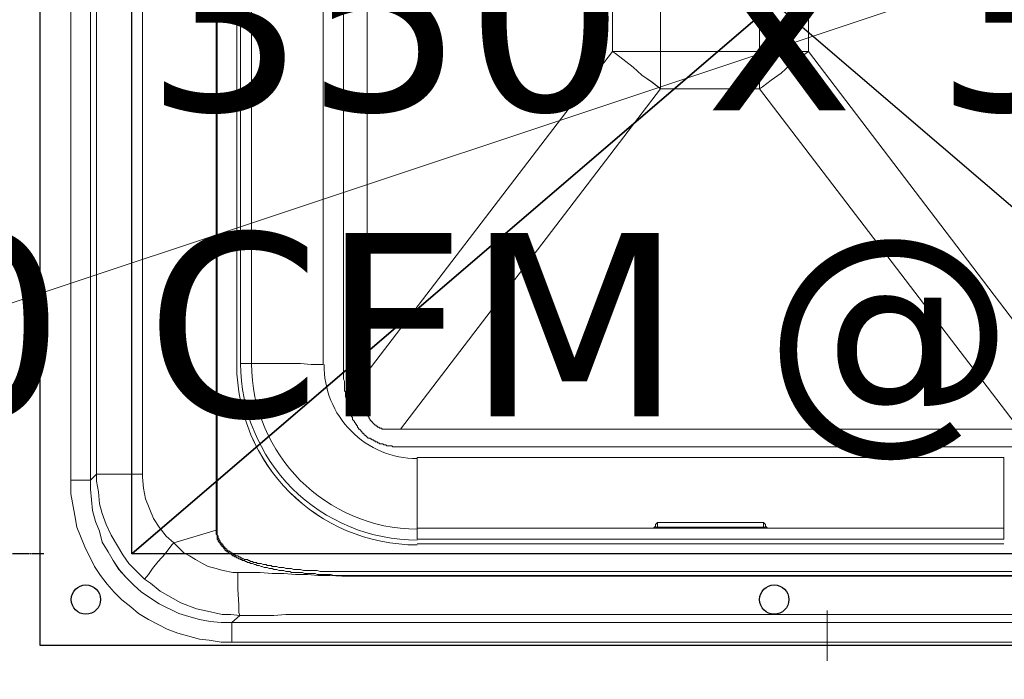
# Model space of a CAD drawing. Header units: millimetres. Extents: x -125266 to 274256, y -711690 to -301689.
# Tile 172 of 256: x -51412 to -51143, y -361779 to -361599. Entities that reach past the tile are written whole.
import ezdxf

# ---------------------------------------------------------------- set-up
doc = ezdxf.new("R2010")
doc.units = ezdxf.units.MM
doc.header["$PDMODE"] = 98
doc.linetypes.add('CONTINOUS', pattern=[0])
doc.linetypes.add('HIDDEN2', pattern=[0.1875, 0.125, -0.0625])
doc.layers.get('Defpoints').update_dxf_attribs({"lineweight": 5})
for name, color, linetype, lineweight in [('ARCH', 7, 'Continuous', 0), ('Equipment', 8, 'Continuous', 0), ('HOOD', 6, 'Continuous', 0), ('Legend', 5, 'Continuous', 0), ('MEPTEK HVAC-Kitchen Exhaust Air Duct', 30, 'Continuous', 30), ('MEPTEK HVAC-Kitchen Fresh Air Duct', 3, 'Continuous', 30), ('MEPTEK SA DUCT', 6, 'Continuous', 9), ('MEPTEK-TEXT1', 7, 'Continuous', 30)]:
    doc.layers.add(name, color=color, linetype=linetype, lineweight=lineweight)
for name, color, linetype in [('Light Equipment', 8, 'Continuous'), ('Model_Top', 7, 'Continuous'), ('RACK', 7, 'Continuous')]:
    doc.layers.add(name, color=color, linetype=linetype)
doc.styles.add('REVAC', font='verdana.ttf', dxfattribs={"height": 50})
doc.styles.get("Standard").update_dxf_attribs({"font": 'ARIALN.TTF'})
doc.styles.add('Times New Roman', font='times.ttf', dxfattribs={"height": 150})
doc.dimstyles.new('ARA-125', dxfattribs={"dimtxt": 200, "dimasz": 75, "dimexe": 0, "dimexo": 75, "dimgap": 7.5, "dimtad": 0, "dimdec": 0, "dimrnd": 5, "dimdsep": 46, "dimtxsty": 'Times New Roman', "dimblk": 'ARCHTICK', "dimcen": 56.25, "dimdle": 56.25, "dimclrd": 256, "dimclre": 256, "dimclrt": 256, "dimazin": 3, "dimtfac": 1, "dimtdec": 0, "dimtix": 1, "dimtmove": 1, "dimatfit": 3, "dimfxl": 0, "dimtolj": 1, "dimlwd": -1, "dimlwe": 0, "dimarcsym": 0})
doc.dimstyles.new('Copy of Standard', dxfattribs={"dimtxt": 70, "dimasz": 42, "dimexe": 24, "dimexo": 24, "dimgap": 24, "dimtad": 1, "dimtoh": 1, "dimdec": 0, "dimzin": 0, "dimdsep": 46, "dimtxsty": 'Standard', "dimcen": 0.09, "dimadec": 0, "dimazin": 0, "dimtfac": 1, "dimtdec": 0, "dimtofl": 0, "dimtmove": 0, "dimatfit": 3, "dimfxl": 0, "dimtolj": 1, "dimtzin": 0, "dimarcsym": 0})

# ---------------------------------------------------------------- blocks, each defined once
blk = doc.blocks.new('A$Cd18de8f6')
at = {"layer": 'Equipment'}
for points in [[(631.93, 644.49), (631.93, 630.86)], [(425.92, 122.91), (425.92, 595.32), (425.92, 599.06), (426.99, 604.94), (427.53, 608.15), (429.66, 613.49), (432.34, 618.84), (433.94, 621.24), (435.81, 623.65), (437.68, 625.79), (439.82, 627.92), (442.22, 629.79), (444.36, 631.66), (447.03, 633.27), (449.7, 634.6), (452.11, 635.94), (455.05, 637.01), (460.93, 638.61), (463.6, 638.88), (466.8, 639.41), (469.74, 639.41), (730.27, 639.41)], [(471.35, 620.44), (471.35, 624.98), (471.61, 629.26), (471.61, 631.4), (471.88, 632.2), (481.23, 632.2), (484.44, 631.93), (501.01, 631.93), (699, 631.93), (714.77, 631.93), (717.97, 632.2), (728.39, 632.2), (730.27, 634.07), (469.74, 634.07), (469.74, 639.41)], [(445.96, 622.31), (447.57, 623.38), (450.24, 625.52), (455.85, 628.72), (460.12, 630.33), (462.26, 630.86), (467.07, 631.93), (469.48, 631.93), (471.88, 632.2), (469.74, 634.07), (466.8, 634.07), (463.87, 633.8), (460.93, 633.27), (457.99, 632.47), (455.32, 631.66), (449.97, 628.99), (445.16, 625.79), (443.02, 623.91), (440.89, 621.78), (439.02, 619.64), (437.41, 617.23), (436.08, 614.83), (434.47, 612.16), (433.67, 609.22), (432.6, 606.55), (431.8, 603.61), (431.53, 600.67), (431.27, 597.73), (431.27, 595.32), (425.92, 595.32)], [(445.43, 593.72), (445.43, 204.94), (445.43, 176.62)], [(465.74, 608.95), (465.74, 301.4)], [(465.47, 301.4), (465.47, 608.95), (453.98, 612.42), (456.65, 615.1), (458.25, 615.9), (459.86, 616.97), (461.73, 618.04), (463.33, 618.84), (465.47, 619.37), (466.27, 619.64), (467.34, 619.91), (470.01, 620.44), (471.35, 620.44), (477.49, 620.44), (480.7, 620.71), (483.91, 620.71), (487.11, 620.98), (490.32, 620.98), (493.26, 621.24), (496.46, 621.24), (499.67, 621.51), (501.01, 621.51)], [(502.08, 621.24), (497.53, 621.24), (496.73, 620.98), (492.99, 620.98), (492.46, 620.71), (489.52, 620.71), (488.98, 620.44), (486.04, 620.44), (485.51, 620.17), (484.44, 620.17), (483.91, 619.91), (482.57, 619.91), (482.04, 619.64), (481.23, 619.64), (480.7, 619.37), (479.9, 619.37), (479.36, 619.1), (478.56, 619.1), (478.03, 618.84), (477.76, 618.84), (477.23, 618.57), (476.69, 618.57), (476.16, 618.3), (475.89, 618.3), (475.36, 618.04), (474.82, 618.04), (474.55, 617.77), (474.02, 617.77), (473.75, 617.5), (473.48, 617.5), (473.22, 617.23), (472.68, 617.23), (472.42, 616.97), (472.15, 616.97), (471.88, 616.7), (471.61, 616.7), (471.35, 616.43), (471.08, 616.43), (470.81, 616.17), (470.55, 616.17), (470.28, 615.9), (470.01, 615.9), (469.74, 615.63), (469.48, 615.36), (469.21, 615.36), (468.68, 614.83), (468.41, 614.83), (468.41, 614.56), (468.14, 614.56), (467.87, 614.3), (467.87, 614.03), (467.61, 614.03), (467.61, 613.76), (467.34, 613.49), (467.07, 613.49), (467.07, 613.23), (466.8, 613.23), (466.8, 612.96), (466.54, 612.69), (466.54, 612.42), (466.27, 612.42), (466.27, 612.16), (466, 611.89), (466, 611.62), (465.74, 611.36), (465.74, 610.29), (465.47, 610.02), (465.47, 608.95), (465.74, 608.95), (465.74, 610.29), (466, 610.55), (466, 611.09), (466.27, 611.36), (466.27, 611.62), (466.54, 611.89), (466.54, 612.16), (467.07, 612.69), (467.07, 612.96), (467.34, 612.96), (467.34, 613.23), (467.61, 613.49), (467.87, 613.49), (467.87, 613.76), (468.14, 614.03), (468.41, 614.03), (468.41, 614.3), (468.68, 614.56), (468.94, 614.56), (469.21, 614.83), (469.48, 614.83), (469.48, 615.1), (469.74, 615.1), (470.01, 615.36), (470.28, 615.63), (470.55, 615.63), (470.81, 615.9), (471.35, 615.9), (471.61, 616.17), (471.88, 616.17), (472.15, 616.43), (472.42, 616.43), (472.68, 616.7), (472.95, 616.7), (473.22, 616.97), (474.02, 616.97), (474.29, 617.23), (474.55, 617.23), (474.82, 617.5), (475.36, 617.5), (475.62, 617.77), (476.42, 617.77), (476.69, 618.04), (477.76, 618.04), (478.29, 618.3), (479.1, 618.3), (479.36, 618.57), (480.43, 618.57), (480.7, 618.84), (482.04, 618.84), (482.57, 619.1), (483.91, 619.1), (484.44, 619.37), (486.04, 619.37), (486.58, 619.64), (488.45, 619.64), (489.25, 619.91), (492.99, 619.91), (493.79, 620.17), (502.08, 620.17), (698.2, 620.17)], [(520.24, 612.69), (680.03, 612.69)], [(680.03, 608.42), (520.24, 608.42)], [(615.64, 608.42), (615.1, 607.88), (615.1, 607.35), (614.57, 606.81), (585.71, 606.81), (585.17, 607.35), (585.17, 607.88), (584.64, 608.42)], [(585.17, 607.88), (585.17, 608.15), (614.57, 608.15), (614.57, 606.81)], [(585.71, 606.81), (585.71, 608.15), (585.71, 608.42)], [(614.57, 608.42), (614.57, 608.15), (615.1, 608.15), (615.1, 607.88)], [(431.27, 122.91), (431.27, 595.32), (432.87, 593.72), (432.87, 204.94), (432.87, 124.52)], [(500.2, 305.95), (500.2, 565.93), (500.2, 567.8), (500.47, 568.34), (500.47, 571.01), (500.74, 571.28), (500.74, 572.61), (501.01, 572.88), (501.01, 573.95), (501.27, 574.22), (501.27, 574.75), (501.54, 575.28), (501.54, 575.82), (501.81, 576.09), (501.81, 576.62), (502.08, 576.89), (502.08, 577.42), (502.34, 577.69), (502.34, 577.96), (502.61, 578.22), (502.61, 578.76), (503.14, 579.29), (503.14, 579.56), (503.41, 579.83), (503.41, 580.09), (503.68, 580.09), (503.68, 580.36), (503.95, 580.63), (503.95, 580.9), (504.21, 581.16), (504.21, 581.43), (504.48, 581.43), (504.75, 581.7), (505.01, 581.96), (505.28, 582.23), (505.28, 582.5), (505.55, 582.5), (505.82, 582.77), (505.82, 583.03), (506.08, 583.03), (506.88, 583.83), (507.42, 583.83), (507.42, 584.1), (507.69, 584.1), (507.95, 584.37), (508.22, 584.37), (508.49, 584.64), (508.76, 584.64), (508.76, 584.9), (509.29, 584.9), (509.56, 585.17), (509.82, 585.17), (510.09, 585.44), (510.89, 585.44), (511.16, 585.7), (511.69, 585.7), (511.96, 585.97), (513.3, 585.97), (513.56, 586.24), (515.7, 586.24), (684.31, 586.24)], [(506.62, 305.95), (506.62, 565.93), (506.62, 567), (506.35, 567.27), (506.35, 568.87), (506.08, 569.41), (506.08, 574.75), (506.35, 575.02), (506.35, 576.35), (506.62, 576.35), (506.62, 577.42), (506.88, 577.69), (506.88, 577.96), (507.15, 578.22), (507.15, 578.49), (507.42, 578.76), (507.42, 579.02), (507.69, 579.02), (507.69, 579.29), (507.95, 579.29), (507.95, 579.56), (508.76, 580.36), (509.02, 580.36), (509.02, 580.63), (509.29, 580.63), (509.56, 580.9), (509.82, 580.9), (510.09, 581.16), (510.63, 581.16), (510.63, 581.43), (515.7, 581.43), (684.31, 581.43)], [(693.39, 305.95), (626.86, 393.32), (626.06, 392.79), (623.65, 390.92), (620.98, 389.04), (618.57, 386.91), (615.9, 385.04), (613.5, 383.17), (613.5, 393.32), (613.5, 478.56), (613.5, 488.71), (586.51, 488.71), (515.7, 581.43)], [(693.39, 565.93), (626.86, 478.56), (626.86, 393.32), (586.51, 393.32), (586.51, 383.17), (585.98, 383.7), (583.57, 385.57), (580.9, 387.44), (578.49, 389.31), (575.82, 391.45), (573.42, 393.32), (573.42, 478.56), (586.51, 478.56), (613.5, 478.56), (626.86, 478.56), (624.19, 480.43), (621.78, 482.3), (619.38, 484.44), (616.7, 486.31), (614.3, 488.18), (613.5, 488.71), (684.31, 581.43)], [(506.62, 565.93), (573.42, 478.56), (574.22, 479.09), (579.03, 482.83), (581.43, 484.97), (584.11, 486.84), (586.51, 488.71), (586.51, 478.56), (586.51, 393.32), (573.42, 393.32), (506.62, 305.95)]]:
    blk.add_lwpolyline(points, dxfattribs=at)
for points in [[(453.98, 612.42), (453.44, 612.96), (451.57, 615.36), (449.7, 617.5), (448.1, 619.37), (447.03, 620.98), (445.96, 622.31), (441.69, 618.04), (440.08, 615.63), (436.88, 610.29), (435.54, 607.35), (434.47, 604.41), (433.67, 601.74), (433.4, 598.53), (432.87, 595.59), (432.87, 593.72), (445.43, 593.72), (445.43, 594.52), (445.7, 597.46), (446.23, 600.4), (448.37, 605.74), (449.97, 608.15), (451.84, 610.55)], [(501.01, 621.51), (502.08, 621.24), (698.2, 621.24), (699, 621.51)], [(520.24, 608.42), (520.24, 589.18), (680.03, 589.18), (680.03, 608.42), (680.03, 611.36), (520.24, 611.36)], [(475.09, 563.53), (488.45, 563.53), (491.39, 563.79), (494.59, 563.79), (494.59, 253.57), (475.89, 253.57), (475.09, 253.31), (472.15, 253.31), (472.15, 563.53)]]:
    blk.add_lwpolyline(points, close=True, dxfattribs=at)
for points in [[(471.08, 253.04), (471.08, 563.79, -0.413725), (520.24, 612.96)], [(475.09, 253.31), (475.09, 563.53, -0.410504), (520.24, 608.68)]]:
    blk.add_lwpolyline(points, format="xyb", dxfattribs=at)
for centre, radius, start, end in [((520.21, 563.56), 48.07, 89.9637, 180.0363), ((520.29, 564.01), 25.43, 90.104, 180.4961)]:
    blk.add_arc(centre, radius, start, end, dxfattribs=at)
blk = doc.blocks.new('ARCH')
at = {"layer": 'Legend', "ltscale": 15}
h = blk.add_hatch(dxfattribs=at)
h.set_pattern_fill('SACNCR', color=8, scale=25, style=0)
edge = h.paths.add_edge_path()
edge.add_arc((-53445.78, -362114.48), 661.35, 18.05247, 146.34022)
edge.add_line((-53996.25, -361747.92), (-53996.25, -362009.47))
edge.add_line((-53996.25, -362009.47), (-53996.24, -362009.47))
edge.add_line((-53996.24, -362009.47), (-53974.54, -361931.34))
edge.add_line((-53974.54, -361931.34), (-53941.81, -361857.14))
edge.add_line((-53941.81, -361857.14), (-53898.73, -361788.42))
edge.add_line((-53898.73, -361788.42), (-53846.22, -361726.62))
edge.add_line((-53846.22, -361726.62), (-53785.36, -361673.01))
edge.add_line((-53785.36, -361673.01), (-53717.42, -361628.73))
edge.add_line((-53717.42, -361628.73), (-53643.81, -361594.68))
edge.add_line((-53643.81, -361594.68), (-53566.06, -361571.58))
edge.add_line((-53566.06, -361571.58), (-53485.81, -361559.91))
edge.add_line((-53485.81, -361559.91), (-53404.7, -361559.92))
edge.add_line((-53404.7, -361559.92), (-53377.17, -361563.92))
edge.add_arc((-53404.64, -362113.24), 550, 10.8678, 87.1378, ccw=False)
edge.add_line((-52864.5, -362009.54), (-48663.66, -362009.54))
edge.add_line((-48663.66, -362009.54), (-48663.66, -361770.81))
edge.add_line((-48663.66, -361770.81), (-48213.66, -361770.84))
edge.add_line((-48213.66, -361770.84), (-48213.66, -361770.83))
edge.add_line((-48213.66, -361770.83), (-48663.64, -361770.83))
edge.add_line((-48663.64, -361770.83), (-48213.64, -361770.84))
edge.add_line((-48213.64, -361770.84), (-48213.66, -361770.84))
edge.add_line((-48213.66, -361770.84), (-48213.66, -362009.81))
edge.add_line((-48213.66, -362009.81), (-46905.49, -362009.89))
edge.add_line((-46905.49, -362009.89), (-46905.49, -361909.54))
edge.add_line((-46905.49, -361909.54), (-48113.66, -361909.54))
edge.add_line((-48113.66, -361909.54), (-48113.66, -361670.83))
edge.add_line((-48113.66, -361670.83), (-48763.64, -361670.83))
edge.add_line((-48763.64, -361670.83), (-48763.64, -361909.54))
edge.add_line((-48763.64, -361909.54), (-52816.98, -361909.54))
h = blk.add_hatch(dxfattribs=at)
h.set_pattern_fill('SACNCR', color=8, scale=25, style=0)
edge = h.paths.add_edge_path()
edge.add_arc((-53445.78, -362114.48), 661.35, 18.05247, 146.34022)
edge.add_line((-53996.25, -361747.92), (-53996.25, -362009.47))
edge.add_line((-53996.25, -362009.47), (-53996.24, -362009.47))
edge.add_line((-53996.24, -362009.47), (-53974.54, -361931.34))
edge.add_line((-53974.54, -361931.34), (-53941.81, -361857.14))
edge.add_line((-53941.81, -361857.14), (-53898.73, -361788.42))
edge.add_line((-53898.73, -361788.42), (-53846.22, -361726.62))
edge.add_line((-53846.22, -361726.62), (-53785.36, -361673.01))
edge.add_line((-53785.36, -361673.01), (-53717.42, -361628.73))
edge.add_line((-53717.42, -361628.73), (-53643.81, -361594.68))
edge.add_line((-53643.81, -361594.68), (-53566.06, -361571.58))
edge.add_line((-53566.06, -361571.58), (-53485.81, -361559.91))
edge.add_line((-53485.81, -361559.91), (-53404.7, -361559.92))
edge.add_line((-53404.7, -361559.92), (-53377.17, -361563.92))
edge.add_arc((-53404.64, -362113.24), 550, 10.8678, 87.1378, ccw=False)
edge.add_line((-52864.5, -362009.54), (-48663.66, -362009.54))
edge.add_line((-48663.66, -362009.54), (-48663.66, -361770.81))
edge.add_line((-48663.66, -361770.81), (-48213.66, -361770.84))
edge.add_line((-48213.66, -361770.84), (-48213.66, -361770.83))
edge.add_line((-48213.66, -361770.83), (-48663.64, -361770.83))
edge.add_line((-48663.64, -361770.83), (-48663.66, -362021.85))
edge.add_line((-48663.66, -362021.85), (-48478.01, -362021.86))
edge.add_line((-48478.01, -362021.86), (-48478.03, -362220.82))
edge.add_line((-48478.03, -362220.82), (-48213.67, -362220.84))
edge.add_line((-48213.67, -362220.84), (-48213.64, -361770.84))
edge.add_line((-48213.64, -361770.84), (-48213.66, -361770.84))
edge.add_line((-48213.66, -361770.84), (-48213.66, -362009.81))
edge.add_line((-48213.66, -362009.81), (-46905.49, -362009.89))
edge.add_line((-46905.49, -362009.89), (-46905.49, -361909.54))
edge.add_line((-46905.49, -361909.54), (-48113.66, -361909.54))
edge.add_line((-48113.66, -361909.54), (-48113.66, -361670.83))
edge.add_line((-48113.66, -361670.83), (-48763.64, -361670.83))
edge.add_line((-48763.64, -361670.83), (-48763.64, -361909.54))
edge.add_line((-48763.64, -361909.54), (-52816.98, -361909.54))
at = {"layer": 'HOOD'}
blk.add_line((-49023.66, -360879.54), (-52023.66, -361879.54), dxfattribs=at)
at = {"layer": 'Light Equipment', "lineweight": 0}
blk.add_line((-49023.66, -360879.54), (-52023.66, -361879.54), dxfattribs=at)
for points in [[(-51397.74, -361252.11), (-51397.74, -361724.52), (-51397.74, -361728.27), (-51396.67, -361734.14), (-51396.13, -361737.35), (-51394, -361742.69), (-51391.33, -361748.04), (-51389.72, -361750.44), (-51387.85, -361752.85), (-51385.98, -361754.99), (-51383.84, -361757.12), (-51381.44, -361758.99), (-51379.3, -361760.86), (-51376.63, -361762.47), (-51373.96, -361763.8), (-51371.55, -361765.14), (-51368.61, -361766.21), (-51362.73, -361767.81), (-51360.06, -361768.08), (-51356.86, -361768.61), (-51353.92, -361768.61), (-51093.4, -361768.61)], [(-51392.39, -361252.11), (-51392.39, -361724.52), (-51390.79, -361722.92), (-51390.79, -361334.14), (-51390.79, -361253.72)], [(-51378.23, -361722.92), (-51378.23, -361334.14), (-51378.23, -361305.82)], [(-51357.93, -361738.15), (-51357.93, -361430.6)], [(-51358.19, -361430.6), (-51358.19, -361738.15), (-51369.68, -361741.63), (-51367.01, -361744.3), (-51365.41, -361745.1), (-51363.8, -361746.17), (-51361.93, -361747.24), (-51360.33, -361748.04), (-51358.19, -361748.57), (-51357.39, -361748.84), (-51356.32, -361749.11), (-51353.65, -361749.64), (-51352.31, -361749.64), (-51346.17, -361749.64), (-51342.96, -361749.91), (-51339.76, -361749.91), (-51336.55, -361750.18), (-51333.34, -361750.18), (-51330.4, -361750.44), (-51327.2, -361750.44), (-51323.99, -361750.71), (-51322.65, -361750.71)], [(-51323.46, -361435.15), (-51323.46, -361695.13), (-51323.46, -361697), (-51323.19, -361697.54), (-51323.19, -361700.21), (-51322.92, -361700.48), (-51322.92, -361701.81), (-51322.65, -361702.08), (-51322.65, -361703.15), (-51322.39, -361703.42), (-51322.39, -361703.95), (-51322.12, -361704.48), (-51322.12, -361705.02), (-51321.85, -361705.29), (-51321.85, -361705.82), (-51321.59, -361706.09), (-51321.59, -361706.62), (-51321.32, -361706.89), (-51321.32, -361707.16), (-51321.05, -361707.42), (-51321.05, -361707.96), (-51320.52, -361708.49), (-51320.52, -361708.76), (-51320.25, -361709.03), (-51320.25, -361709.29), (-51319.98, -361709.29), (-51319.98, -361709.56), (-51319.72, -361709.83), (-51319.72, -361710.1), (-51319.45, -361710.36), (-51319.45, -361710.63), (-51319.18, -361710.63), (-51318.91, -361710.9), (-51318.65, -361711.16), (-51318.38, -361711.43), (-51318.38, -361711.7), (-51318.11, -361711.7), (-51317.84, -361711.97), (-51317.84, -361712.23), (-51317.58, -361712.23), (-51316.78, -361713.04), (-51316.24, -361713.04), (-51316.24, -361713.3), (-51315.97, -361713.3), (-51315.71, -361713.57), (-51315.44, -361713.57), (-51315.17, -361713.84), (-51314.91, -361713.84), (-51314.91, -361714.1), (-51314.37, -361714.1), (-51314.1, -361714.37), (-51313.84, -361714.37), (-51313.57, -361714.64), (-51312.77, -361714.64), (-51312.5, -361714.91), (-51311.97, -361714.91), (-51311.7, -361715.17), (-51310.36, -361715.17), (-51310.1, -361715.44), (-51307.96, -361715.44), (-51139.35, -361715.44)], [(-51317.04, -361435.15), (-51317.04, -361695.13), (-51317.04, -361696.2), (-51317.31, -361696.47), (-51317.31, -361698.07), (-51317.58, -361698.61), (-51317.58, -361703.95), (-51317.31, -361704.22), (-51317.31, -361705.55), (-51317.04, -361705.55), (-51317.04, -361706.62), (-51316.78, -361706.89), (-51316.78, -361707.16), (-51316.51, -361707.42), (-51316.51, -361707.69), (-51316.24, -361707.96), (-51316.24, -361708.23), (-51315.97, -361708.23), (-51315.97, -361708.49), (-51315.71, -361708.49), (-51315.71, -361708.76), (-51314.91, -361709.56), (-51314.64, -361709.56), (-51314.64, -361709.83), (-51314.37, -361709.83), (-51314.1, -361710.1), (-51313.84, -361710.1), (-51313.57, -361710.36), (-51313.04, -361710.36), (-51313.04, -361710.63), (-51307.96, -361710.63), (-51139.35, -361710.63)], [(-51317.04, -361695.13), (-51250.24, -361607.76), (-51249.44, -361608.29), (-51244.63, -361612.03), (-51242.23, -361614.17), (-51239.56, -361616.04), (-51237.15, -361617.91), (-51237.15, -361607.76), (-51237.15, -361522.52), (-51250.24, -361522.52), (-51317.04, -361435.15)], [(-51130.27, -361435.15), (-51196.8, -361522.52), (-51197.6, -361521.99), (-51200.01, -361520.12), (-51202.68, -361518.25), (-51205.09, -361516.11), (-51207.76, -361514.24), (-51210.16, -361512.37), (-51210.16, -361522.52), (-51210.16, -361607.76), (-51210.16, -361617.91), (-51237.15, -361617.91), (-51307.96, -361710.63)], [(-51130.27, -361695.13), (-51196.8, -361607.76), (-51196.8, -361522.52), (-51237.15, -361522.52), (-51237.15, -361512.37), (-51237.68, -361512.9), (-51240.09, -361514.77), (-51242.76, -361516.64), (-51245.17, -361518.51), (-51247.84, -361520.65), (-51250.24, -361522.52), (-51250.24, -361607.76), (-51237.15, -361607.76), (-51210.16, -361607.76), (-51196.8, -361607.76), (-51199.47, -361609.63), (-51201.88, -361611.5), (-51204.28, -361613.64), (-51206.96, -361615.51), (-51209.36, -361617.38), (-51210.16, -361617.91), (-51139.35, -361710.63)], [(-51377.7, -361751.51), (-51376.09, -361752.58), (-51373.42, -361754.72), (-51367.81, -361757.93), (-51363.54, -361759.53), (-51361.4, -361760.06), (-51356.59, -361761.13), (-51354.18, -361761.13), (-51351.78, -361761.4), (-51353.92, -361763.27), (-51356.86, -361763.27), (-51359.8, -361763), (-51362.73, -361762.47), (-51365.67, -361761.67), (-51368.35, -361760.86), (-51373.69, -361758.19), (-51378.5, -361754.99), (-51380.64, -361753.12), (-51382.77, -361750.98), (-51384.65, -361748.84), (-51386.25, -361746.44), (-51387.58, -361744.03), (-51389.19, -361741.36), (-51389.99, -361738.42), (-51391.06, -361735.75), (-51391.86, -361732.81), (-51392.13, -361729.87), (-51392.39, -361726.93), (-51392.39, -361724.52), (-51397.74, -361724.52)], [(-51208.03, -361737.62), (-51208.56, -361737.08), (-51208.56, -361736.55), (-51209.09, -361736.01), (-51237.95, -361736.01), (-51238.49, -361736.55), (-51238.49, -361737.08), (-51239.02, -361737.62)], [(-51238.49, -361737.08), (-51238.49, -361737.35), (-51209.09, -361737.35), (-51209.09, -361736.01)], [(-51237.95, -361736.01), (-51237.95, -361737.35), (-51237.95, -361737.62)], [(-51209.09, -361737.62), (-51209.09, -361737.35), (-51208.56, -361737.35), (-51208.56, -361737.08)], [(-51321.59, -361750.44), (-51326.13, -361750.44), (-51326.93, -361750.18), (-51330.67, -361750.18), (-51331.2, -361749.91), (-51334.14, -361749.91), (-51334.68, -361749.64), (-51337.62, -361749.64), (-51338.15, -361749.37), (-51339.22, -361749.37), (-51339.76, -361749.11), (-51341.09, -361749.11), (-51341.63, -361748.84), (-51342.43, -361748.84), (-51342.96, -361748.57), (-51343.76, -361748.57), (-51344.3, -361748.31), (-51345.1, -361748.31), (-51345.63, -361748.04), (-51345.9, -361748.04), (-51346.44, -361747.77), (-51346.97, -361747.77), (-51347.5, -361747.5), (-51347.77, -361747.5), (-51348.31, -361747.24), (-51348.84, -361747.24), (-51349.11, -361746.97), (-51349.64, -361746.97), (-51349.91, -361746.7), (-51350.18, -361746.7), (-51350.44, -361746.44), (-51350.98, -361746.44), (-51351.24, -361746.17), (-51351.51, -361746.17), (-51351.78, -361745.9), (-51352.05, -361745.9), (-51352.31, -361745.63), (-51352.58, -361745.63), (-51352.85, -361745.37), (-51353.12, -361745.37), (-51353.38, -361745.1), (-51353.65, -361745.1), (-51353.92, -361744.83), (-51354.18, -361744.57), (-51354.45, -361744.57), (-51354.99, -361744.03), (-51355.25, -361744.03), (-51355.25, -361743.76), (-51355.52, -361743.76), (-51355.79, -361743.5), (-51355.79, -361743.23), (-51356.05, -361743.23), (-51356.05, -361742.96), (-51356.32, -361742.69), (-51356.59, -361742.69), (-51356.59, -361742.43), (-51356.86, -361742.43), (-51356.86, -361742.16), (-51357.12, -361741.89), (-51357.12, -361741.63), (-51357.39, -361741.63), (-51357.39, -361741.36), (-51357.66, -361741.09), (-51357.66, -361740.82), (-51357.93, -361740.56), (-51357.93, -361739.49), (-51358.19, -361739.22), (-51358.19, -361738.15), (-51357.93, -361738.15), (-51357.93, -361739.49), (-51357.66, -361739.76), (-51357.66, -361740.29), (-51357.39, -361740.56), (-51357.39, -361740.82), (-51357.12, -361741.09), (-51357.12, -361741.36), (-51356.59, -361741.89), (-51356.59, -361742.16), (-51356.32, -361742.16), (-51356.32, -361742.43), (-51356.05, -361742.69), (-51355.79, -361742.69), (-51355.79, -361742.96), (-51355.52, -361743.23), (-51355.25, -361743.23), (-51355.25, -361743.5), (-51354.99, -361743.76), (-51354.72, -361743.76), (-51354.45, -361744.03), (-51354.18, -361744.03), (-51354.18, -361744.3), (-51353.92, -361744.3), (-51353.65, -361744.57), (-51353.38, -361744.83), (-51353.12, -361744.83), (-51352.85, -361745.1), (-51352.31, -361745.1), (-51352.05, -361745.37), (-51351.78, -361745.37), (-51351.51, -361745.63), (-51351.24, -361745.63), (-51350.98, -361745.9), (-51350.71, -361745.9), (-51350.44, -361746.17), (-51349.64, -361746.17), (-51349.37, -361746.44), (-51349.11, -361746.44), (-51348.84, -361746.7), (-51348.31, -361746.7), (-51348.04, -361746.97), (-51347.24, -361746.97), (-51346.97, -361747.24), (-51345.9, -361747.24), (-51345.37, -361747.5), (-51344.56, -361747.5), (-51344.3, -361747.77), (-51343.23, -361747.77), (-51342.96, -361748.04), (-51341.63, -361748.04), (-51341.09, -361748.31), (-51339.76, -361748.31), (-51339.22, -361748.57), (-51337.62, -361748.57), (-51337.08, -361748.84), (-51335.21, -361748.84), (-51334.41, -361749.11), (-51330.67, -361749.11), (-51329.87, -361749.37), (-51321.59, -361749.37), (-51125.46, -361749.37)], [(-51143.63, -361737.62), (-51303.42, -361737.62)], [(-51303.42, -361741.89), (-51143.63, -361741.89)], [(-51352.31, -361749.64), (-51352.31, -361754.18), (-51352.05, -361758.46), (-51352.05, -361760.6), (-51351.78, -361761.4), (-51342.43, -361761.4), (-51339.22, -361761.13), (-51322.65, -361761.13), (-51124.66, -361761.13), (-51108.89, -361761.13), (-51105.69, -361761.4), (-51095.27, -361761.4), (-51093.4, -361763.27), (-51353.92, -361763.27), (-51353.92, -361768.61)], [(-51191.73, -361773.69), (-51191.73, -361760.06)]]:
    blk.add_lwpolyline(points, dxfattribs=at)
for points in [[(-51352.58, -361382.24), (-51352.58, -361693, 0.413725), (-51303.42, -361742.16)], [(-51348.57, -361382.51), (-51348.57, -361692.73, 0.410504), (-51303.42, -361737.88)]]:
    blk.add_lwpolyline(points, format="xyb", dxfattribs=at)
for points in [[(-51348.57, -361692.73), (-51335.21, -361692.73), (-51332.27, -361693), (-51329.07, -361693), (-51329.07, -361382.77), (-51347.77, -361382.77), (-51348.57, -361382.51), (-51351.51, -361382.51), (-51351.51, -361692.73)], [(-51303.42, -361737.62), (-51303.42, -361718.38), (-51143.63, -361718.38), (-51143.63, -361737.62), (-51143.63, -361740.56), (-51303.42, -361740.56)], [(-51369.68, -361741.63), (-51370.22, -361742.16), (-51372.09, -361744.57), (-51373.96, -361746.7), (-51375.56, -361748.57), (-51376.63, -361750.18), (-51377.7, -361751.51), (-51381.97, -361747.24), (-51383.58, -361744.83), (-51386.78, -361739.49), (-51388.12, -361736.55), (-51389.19, -361733.61), (-51389.99, -361730.94), (-51390.26, -361727.73), (-51390.79, -361724.79), (-51390.79, -361722.92), (-51378.23, -361722.92), (-51378.23, -361723.72), (-51377.97, -361726.66), (-51377.43, -361729.6), (-51375.29, -361734.95), (-51373.69, -361737.35), (-51371.82, -361739.76)], [(-51322.65, -361750.71), (-51321.59, -361750.44), (-51125.46, -361750.44), (-51124.66, -361750.71)]]:
    blk.add_lwpolyline(points, close=True, dxfattribs=at)
for centre, radius, start, end in [((-51303.45, -361692.76), 48.07, 179.9637, 270.0363), ((-51303.37, -361693.22), 25.43, 179.5039, 269.896)]:
    blk.add_arc(centre, radius, start, end, dxfattribs=at)
at = {"layer": 'Equipment', "lineweight": 30, "xscale": -1, "rotation": 180}
blk.add_blockref('A$Cd18de8f6', (-51823.66, -361129.2), dxfattribs=at)
blk = doc.blocks.new('*U1532')
at = {"layer": 'Model_Top'}
for p, q in [((-175, 150), (175, -150)), ((-175, -150), (175, 150))]:
    blk.add_line(p, q, dxfattribs=at)
blk.add_lwpolyline([(-200, 175), (200, 175), (200, -175), (-200, -175)], close=True, dxfattribs=at)
at = {"layer": 'Model_Top', "lineweight": 30}
blk.add_lwpolyline([(-175, 150), (175, 150), (175, -150), (-175, -150)], close=True, dxfattribs=at)
at = {"layer": 'Model_Top'}
for centre in [(0, 162.5), (187.5, 162.5)]:
    blk.add_circle(centre, 4, dxfattribs=at)
blk = doc.blocks.new('H-06')
at = {"layer": 'Model_Top', "rotation": 180}
blk.add_blockref('*U1532', (-82118.4, -343975.22), dxfattribs=at)
at = {"layer": 'Model_Top', "color": 7, "insert": (-82532.1, -343871.14), "char_height": 50, "width": 825.636, "attachment_point": 1, "style": 'REVAC'}
blk.add_mtext('\\pi173.24445;Exhaust collar\\P\\pi242.20013;350 x 300\\P\\pi89.64808;900 CFM @ 190 Pa', dxfattribs=at)
blk = doc.blocks.new('*D1614')
at = {"layer": 'Defpoints', "color": 0, "transparency": 16777216}
for p in [(-51437.3, -361444.54), (-51381.16, -361444.54), (-51381.16, -361744.54)]:
    blk.add_point(p, dxfattribs=at)
at = {"layer": 'MEPTEK SA DUCT', "color": 0, "linetype": 'HIDDEN2', "lineweight": -2, "transparency": 16777216}
for p, q in [((-51405.16, -361444.54), (-51461.3, -361444.54)), ((-51437.3, -361702.54), (-51437.3, -361486.54)), ((-51405.16, -361744.54), (-51461.3, -361744.54))]:
    blk.add_line(p, q, dxfattribs=at)
at = {"layer": 'MEPTEK SA DUCT', "color": 0, "transparency": 16777216}
for points in [[(-51444.3, -361486.54), (-51430.3, -361486.54), (-51437.3, -361444.54)], [(-51444.3, -361702.54), (-51430.3, -361702.54), (-51437.3, -361744.54)]]:
    blk.add_solid(points, dxfattribs=at)
at = {"layer": 'MEPTEK SA DUCT', "color": 0, "transparency": 16777216, "insert": (-51497.04, -361594.54), "char_height": 70, "attachment_point": 5, "rotation": 90, "bg_fill": 3, "box_fill_scale": 1.1, "bg_fill_color": 256, "bg_fill_true_color": 13158600, "bg_fill_transparency": 0}
blk.add_mtext('\\A1;300', dxfattribs=at)
blk = doc.blocks.new('_ArchTick')
at = {"color": 0, "linetype": 'ByBlock', "const_width": 0.15}
blk.add_lwpolyline([(-0.5, -0.5), (0.5, 0.5)], dxfattribs=at)

msp = doc.modelspace()

# ---------------------------------------------------------------- block references
at = {"layer": 'ARCH'}
msp.add_blockref('ARCH', (0, 0), dxfattribs=at)
at = {"layer": 'HOOD'}
msp.add_blockref('H-06', (30912.24, -17619.32), dxfattribs=at)

# ---------------------------------------------------------------- texts
at = {"layer": 'RACK', "color": 3, "lineweight": 0, "insert": (-55480.95, -361423.27), "char_height": 150, "attachment_point": 1}
msp.add_mtext_dynamic_manual_height_columns('\\pi54.99251;IT \\P\\pi-110.30421;RACK', width=243.2047, gutter_width=1, heights=[0], dxfattribs=at)

# ---------------------------------------------------------------- next in the draw order: dimensions: what is measured, and where the dimension line sits
at = {"layer": 'MEPTEK SA DUCT'}
dim = msp.add_linear_dim(base=(-51437.3, -361444.54), p1=(-51381.16, -361744.54), p2=(-51381.16, -361444.54), angle=90, dimstyle='Copy of Standard', override={"dimtfill": 1}, dxfattribs=at)
dim.commit()
dim.dimension.update_dxf_attribs({"geometry": '*D1614', "text_midpoint": (-51497.04, -361594.54)})

# ---------------------------------------------------------------- next in the draw order: linework, layer by layer
at = {"layer": 'MEPTEK HVAC-Kitchen Exhaust Air Duct'}
for p, q in [((-51031.16, -361744.54), (-51381.16, -361444.54)), ((-51381.16, -361744.54), (-51031.16, -361444.54))]:
    msp.add_line(p, q, dxfattribs=at)
msp.add_lwpolyline([(-51381.16, -361444.54), (-51031.16, -361444.54), (-51031.16, -361744.54), (-51381.16, -361744.54)], close=True, dxfattribs=at)

# ---------------------------------------------------------------- next in the draw order: texts
at = {"layer": 'MEPTEK-TEXT1', "char_height": 350, "attachment_point": 1}
for s, insert, width in [('{\\fCalibri|b0|i0|c0|p34;\\H1.28571x;\\C1;GENERAL GUIDELINES-HVAC :\\P\\fArial Narrow|b0|i0|c0|p34;\\H0.88889x;\\C256;\\P\\fCalibri|b0|i0|c0|p34;\\C4;DUCTING :\\H0.875x;\\P\\pi-1050,l1050,t1050;\\C256;1.^IDUCTING SHALL BE IN ACCORDANCE WITH IS 655, GALVANIZED IRON SHEET TO BE USED FOR ALL DUCTING WORKS. THERMAL INSULATION ON DUCTS SHALL BE 19 MM THICK. CLOSED CELL CLASS “O” BS 476 PART 6-7 FM APPROVED NITRILE RUBBER ELASTOMERIC INSULATION THERMAL CONDUCTIVITY 0.033 WATTS PER METER-KELVIN (W/(M.K)) AT 0°C FOR AIR CONDITIONING DUCTING. \\P2.^ITHERMAL INSULATION ON KITCHEN EXHAUST DUCTING SHALL BE 80 MM THICK ALUMINUM FOIL FACED RESIN BONDED FIBRE GLASS WOOL OF DENSITY NOT LESS THAN 48 KG/M3.\\P3.^ITHERMAL INSULATION ON FRESH AIR, SUPPLY AIR AND RETURN AIR SHALL BE 19MM THICK CLOSED CELL ANTI-MICROBIAL CLASS “O” BS 476 AND PART 6 & 7 FM APPROVED NITRILE RUBBER ELASTOMERIC INSULATION THERMAL CONDUCTIVITY 0.033 WATTS PER METER-KELVIN (W/ (M\\fArial|b0|i0|c0|p34;.\\fCalibri|b0|i0|c0|p34;K)) AT 0°C.\\P4.^IAPPROPRIATE NUMBER OF TRAP DOORS SHALL BE PROVIDED IN KITCHEN EXHAUST DUCTING FOR OIL/GREASE CLEANING PURPOSE.\\P5.^IDUCTING INSTALLATION WITH RESPECT TO FRESH AIR INTAKE, KITCHEN EXHAUST OUT FROM LOCATION UP TO LOUVERS AT FAÇADE SHALL BE IN THE SCOPE OF CONCESSIONER INCLUDING AIR WASHER, EXHAUST FAN SECTION DRY SCRUBBER ETC.\\P6.^IEACH AND EVERY KITCHEN EXHAUST HOOD SHOULD BE EQUIPPED WITH UL LISTED, WET CHEMICAL BASED, MECHANICALLY OPERATED, AUTOMATIC FIRE SUPPRESSION SYSTEM. SEPARATE DRAWING TO BE SUBMITTED FOR HOOD SUPPRESSION SYSTEM.\\P7.^ISUPPORTING OF DUCTING TO BE DONE WITH USING ANGLE 50X 50 X 5MM AND TIE ROD OF SIZE MINIMUM 10 MM DIA/ AS PER DUCT SIZE.\\P8.^IPOST COMPLETION OF ONSITE WORK, CONCESSIONAIRE HAS TO SHARE TESTING AND COMMISSIONING REPORT WITH DIAL.\\P9.^IINTEGRATION WITH FIRE ALARM SYSTEM, SO THAT AHU GET SWITCHED OFF IN CASE OF ANY FIRE INCIDENT.\\P10.^IFOR EQUIPMENT PLACEMENT STRUCTURAL DETAILS TO BE APPROVED BY STRUCTURAL CONSULTANT AND SAME TO BE SHARE WITH DIAL.\\P11.^ITRAP DOOR WITH PROPER ACCESS TO BE PROVIDED FOR FILTER AND COPPER COIL CLEANING.\\P12.^IKITCHEN VENTILATION SHALL COMPLY TO NFPA 96 GUIDELINE.}', (-102876.11, -301696.9), 28043.4288), ('{\\fCalibri|b0|i0|c0|p34;\\H1.28571x;\\C1;CHILLED WATER PIPING:-\\H0.77778x;\\P\\pi-1050,l1050,t1050;\\C256;1.^ICHILLED WATER PIPING SHALL BE CONFIRMING TO IS:1239 PART I CLASS ‘C’ HEAVY AND FITTING SHALL BE CONFORMING TO ASTM A-105,3000LBS SOCKET WELD END (UP TO 50MM) & 1S:1239 PART-II HEAVY/ASTM A-234 WPB, GR.B BUTT WELD FITTING ( ABOVE 50NB PIPE SIZE)\\P2.^IPIPING CONNECTION SHOULD BE SOCKET WELDED UP TO 50NB SIZE AND SHALL BE BUTT WELD ABOVE 50NB PIPE SIZE. PIPE FLANGES SHOULD BE CONFIRMING TO ASTM A-105 # 150 SORF AND FLANGE DIMENSION SHOULD BE IN ACCORDANCE WITH ASME/ANSI B 16.5 (150 SORF), FITTING TO FITTING WELDING IS NOT ALLOWED. NOZZLE CONNECTIONS/THREDOLETS/WELDOLETS ARE NOT ALLOWED BY PUNCTURING THE PIPE. ONLY EQUAL/UNEQUAL TEE’S SHALL BE USED FOR BRANCH CONNECTION FROM HEADER. SOCKET WELD END TEE SHOULD BE USED FOR BRANCH CONNECTION (UP-TO -50NB PIPE SIZE) W.R.T TO PRESSURE GAUGE/TEMPERATURE GAUGE/AIR VENT/DRAIN POINT ETC.\\P3.^IPOST INSTALLATION CLEARANCE BY DIAL, CHW PIPING SHALL BE TESTED @15KGF/CM2 HYDROSTATICS PRESSURE FOR 24HRS HOLD TIME AND TESTING SHOULD BE WITNESSED TO DIAL TEAM.\\P4.^ITHERMAL INSULATION ON CHW AND CONDENSATE DRAIN PIPING LINE SHALL BE 25MM THICK. CLOSED CELL ANTI-MICROBIAL CLASS “O” BS 476 AND PART 6 & 7 FM APPROVED NITRILE RUBBER ELASTOMERIC INSULATION THERMAL CONDUCTIVITY 0.033 WATTS PER METER-KELVIN (W/ (M\\fArial|b0|i0|c0|p34;⋅\\fCalibri|b0|i0|c0|p34;K)) AT 0°C.\\P5.^ICONDENSATE DRAIN PIPING SHALL BE COMPLYING TO IS 4985 CLASS 3 UPVC PIPE. SOLVENT CEMENT COMPLYING WITH ASTM D2564 SHALL BE USED FOR JOINTS.\\P6.^IFOR CEILING SUSPENDED CHILLED WATER PIPE:  PIPE SHOULD BE HANGED WITH TIE ROD OF SIZE MINIMUM 10 MM DIA.}', (-102709.02, -319968), 24849.3539)]:
    msp.add_mtext(s, dxfattribs=dict(at, insert=insert, width=width))

# ---------------------------------------------------------------- next in the draw order: leaders
at = {"layer": 'MEPTEK HVAC-Kitchen Fresh Air Duct', "linetype": 'CONTINOUS', "lineweight": -2, "ltscale": 25}
msp.add_leader([(-52439.53, -359997.67, -11.79), (-52439.53, -362710.48, -11.79), (-50711.38, -362710.48, -11.79)], dimstyle='ARA-125', override={"dimtxt": 150, "dimasz": 150}, dxfattribs=at)

doc.saveas('drawing.dxf')
